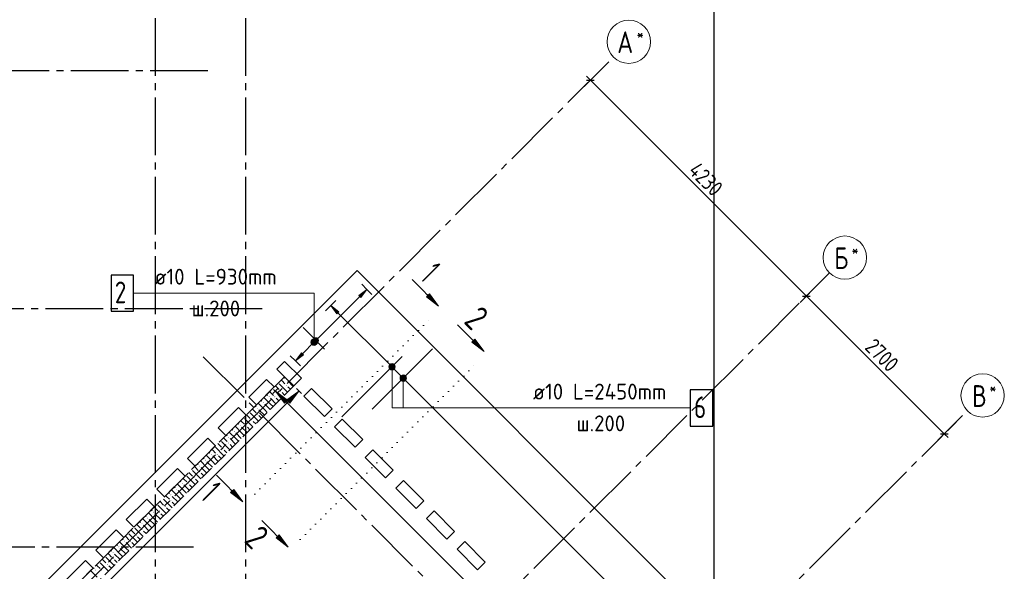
# Model space of a CAD drawing. Header units: millimetres. Extents: x 0 to 40165, y 0 to 42000.
# Tile 7 of 13: x 9173 to 22811, y 18535 to 26178. Entities that reach past the tile are written whole.
import ezdxf

# ---------------------------------------------------------------- set-up
doc = ezdxf.new("R2010")
doc.units = ezdxf.units.MM
for name, pattern in [('______2', [270, 200, -70]), ('______5', [1100, 800, -100, 100, -100]), ('______9', [100, 0, -100])]:
    doc.linetypes.add(name, pattern=pattern)
for name, color, linetype, lineweight in [('Standard', 7, 'Continuous', 25), ('ЖБ Перекрытие верхний уровень', 7, 'Continuous', 35), ('ЖБ Стена верхний уровень', 7, 'Continuous', 35), ('Оси', 40, '______5', 18), ('Позиционная метка линия выноска', 7, 'Continuous', 13), ('Позиционная метка номер позиции', 7, 'Continuous', 13), ('Узлы символ', 7, 'Continuous', 25)]:
    doc.layers.add(name, color=color, linetype=linetype, lineweight=lineweight)
doc.layers.add('Обрамление П-обр. равн.', color=7, linetype='Continuous', lineweight=25, true_color=0x5f1e0f)
doc.styles.add('GOST 2.304-81', font='txt')
doc.styles.add('ISOCPEUR', font='txt')

msp = doc.modelspace()

# ---------------------------------------------------------------- hatches: boundary and pattern name
at = {"layer": 'ЖБ Стена верхний уровень', "linetype": 'Continuous', "lineweight": 18, "transparency": 33554687}
for points in [[(12861, 21193), (12867, 21200), (12874, 21193), (12867, 21187)], [(12781, 21033), (12787, 21040), (12794, 21033), (12787, 21027)], [(12861, 21113), (12867, 21120), (12874, 21113), (12867, 21107)], [(12541, 20873), (12547, 20880), (12554, 20873), (12547, 20867)], [(12621, 20953), (12627, 20960), (12634, 20953), (12627, 20947)], [(12701, 20953), (12707, 20960), (12714, 20953), (12707, 20947)], [(12461, 20793), (12467, 20800), (12474, 20793), (12467, 20787)], [(12381, 20633), (12387, 20640), (12394, 20633), (12387, 20627)], [(12461, 20713), (12467, 20720), (12474, 20713), (12467, 20707)], [(12141, 20473), (12147, 20480), (12154, 20473), (12147, 20467)], [(12221, 20553), (12227, 20560), (12234, 20553), (12227, 20547)], [(12301, 20553), (12307, 20560), (12314, 20553), (12307, 20547)], [(12061, 20393), (12067, 20400), (12074, 20393), (12067, 20387)], [(11981, 20233), (11987, 20240), (11994, 20233), (11987, 20227)], [(12061, 20313), (12067, 20320), (12074, 20313), (12067, 20307)], [(11741, 20073), (11747, 20080), (11754, 20073), (11747, 20067)], [(11821, 20153), (11827, 20160), (11834, 20153), (11827, 20147)], [(11901, 20153), (11907, 20160), (11914, 20153), (11907, 20147)], [(11661, 19993), (11667, 20000), (11674, 19993), (11667, 19987)], [(11661, 19913), (11667, 19920), (11674, 19913), (11667, 19907)], [(11581, 19833), (11587, 19840), (11594, 19833), (11587, 19827)], [(11341, 19673), (11347, 19680), (11354, 19673), (11347, 19667)], [(11421, 19753), (11427, 19760), (11434, 19753), (11427, 19747)], [(11501, 19753), (11507, 19760), (11514, 19753), (11507, 19747)], [(11261, 19593), (11267, 19600), (11274, 19593), (11267, 19587)], [(11261, 19513), (11267, 19520), (11274, 19513), (11267, 19507)], [(11181, 19433), (11187, 19440), (11194, 19433), (11187, 19427)], [(10941, 19273), (10947, 19280), (10954, 19273), (10947, 19267)], [(11021, 19353), (11027, 19360), (11034, 19353), (11027, 19347)], [(11101, 19353), (11107, 19360), (11114, 19353), (11107, 19347)], [(10861, 19193), (10867, 19200), (10874, 19193), (10867, 19187)], [(10861, 19113), (10867, 19120), (10874, 19113), (10867, 19107)], [(10621, 18953), (10627, 18960), (10634, 18953), (10627, 18947)], [(10701, 18953), (10707, 18960), (10714, 18953), (10707, 18947)], [(10781, 19033), (10787, 19040), (10794, 19033), (10787, 19027)], [(10541, 18873), (10547, 18880), (10554, 18873), (10547, 18867)], [(10461, 18793), (10467, 18800), (10474, 18793), (10467, 18787)], [(10461, 18713), (10467, 18720), (10474, 18713), (10467, 18707)], [(10221, 18553), (10227, 18560), (10234, 18553), (10227, 18547)], [(10301, 18553), (10307, 18560), (10314, 18553), (10307, 18547)], [(10381, 18633), (10387, 18640), (10394, 18633), (10387, 18627)]]:
    msp.add_hatch(color=7, dxfattribs=at).paths.add_polyline_path(points, flags=16)
at = {"layer": 'Обрамление П-обр. равн.', "linetype": 'Continuous', "lineweight": 13, "transparency": 33554687}
for points in [[(13897, 22328), (13982, 22441), (13869, 22356)], [(13238, 21744), (13301, 21708), (13248, 21761)], [(13238, 21725), (13284, 21698), (13238, 21744)], [(13238, 21744), (13284, 21698), (13301, 21708)], [(13265, 21698), (13238, 21725), (13248, 21708)], [(13238, 21725), (13265, 21698), (13284, 21698)], [(13248, 21761), (13311, 21725), (13265, 21770)], [(13248, 21761), (13301, 21708), (13311, 21725)], [(13265, 21770), (13311, 21725), (13311, 21744)], [(13265, 21770), (13311, 21744), (13284, 21770)], [(13284, 21770), (13311, 21744), (13301, 21761)], [(14294, 21378), (14321, 21405), (14304, 21395)], [(14321, 21405), (14294, 21378), (14294, 21359)], [(14321, 21405), (14294, 21359), (14340, 21405)], [(14340, 21405), (14294, 21359), (14304, 21342)], [(14340, 21405), (14304, 21342), (14357, 21395)], [(14357, 21395), (14304, 21342), (14321, 21333)], [(14357, 21395), (14321, 21333), (14366, 21378)], [(14366, 21378), (14321, 21333), (14340, 21333)], [(14366, 21378), (14340, 21333), (14366, 21359)], [(14366, 21359), (14340, 21333), (14357, 21342)]]:
    msp.add_hatch(color=7, dxfattribs=at).paths.add_polyline_path(points)
for points in [[(13567, 22104), (13482, 22217), (13595, 22132)], [(13105, 21536), (12992, 21451), (13077, 21564)]]:
    msp.add_hatch(color=7, dxfattribs=at).paths.add_polyline_path(points, flags=16)
at = {"layer": 'Позиционная метка линия выноска', "linetype": 'Continuous', "lineweight": 13, "transparency": 33554687}
for points in [[(12884, 20905), (12715, 21033), (12842, 20863)], [(12913, 20863), (13040, 21033), (12870, 20905)]]:
    msp.add_hatch(color=7, dxfattribs=at).paths.add_polyline_path(points)
at = {"layer": 'Позиционная метка номер позиции', "linetype": 'Continuous', "lineweight": 13, "transparency": 33554687}
for points in [[(13205, 21710), (13295, 21710), (13289, 21732)], [(13205, 21710), (13289, 21732), (13212, 21732)], [(13212, 21687), (13295, 21710), (13205, 21710)], [(13212, 21732), (13289, 21732), (13273, 21748)], [(13212, 21732), (13273, 21748), (13228, 21748)], [(13212, 21687), (13289, 21687), (13295, 21710)], [(13228, 21671), (13289, 21687), (13212, 21687)], [(13228, 21748), (13273, 21748), (13250, 21755)], [(13228, 21671), (13273, 21671), (13289, 21687)], [(13273, 21671), (13228, 21671), (13250, 21665)], [(14308, 21407), (14353, 21407), (14330, 21414)], [(14369, 21391), (14292, 21391), (14285, 21369)], [(14369, 21391), (14285, 21369), (14375, 21369)], [(14375, 21369), (14285, 21369), (14292, 21346)], [(14353, 21407), (14308, 21407), (14292, 21391)], [(14353, 21407), (14292, 21391), (14369, 21391)], [(14375, 21369), (14292, 21346), (14369, 21346)], [(14369, 21346), (14292, 21346), (14308, 21330)], [(14369, 21346), (14308, 21330), (14353, 21330)], [(14353, 21330), (14308, 21330), (14330, 21324)], [(14525, 21236), (14447, 21236), (14441, 21213)], [(14525, 21236), (14441, 21213), (14531, 21213)], [(14531, 21213), (14441, 21213), (14447, 21191)], [(14508, 21252), (14463, 21252), (14447, 21236)], [(14508, 21252), (14447, 21236), (14525, 21236)], [(14531, 21213), (14447, 21191), (14525, 21191)], [(14525, 21191), (14447, 21191), (14463, 21174)], [(14463, 21252), (14508, 21252), (14486, 21258)], [(14525, 21191), (14463, 21174), (14508, 21174)], [(14508, 21174), (14463, 21174), (14486, 21168)]]:
    msp.add_hatch(color=7, dxfattribs=at).paths.add_polyline_path(points)
at = {"layer": 'Узлы символ', "linetype": 'Continuous', "lineweight": 13, "transparency": 33554687}
for points in [[(14849, 22380), (14976, 22210), (14806, 22338)], [(15478, 21751), (15605, 21581), (15435, 21708)], [(12137, 19669), (12265, 19499), (12095, 19627)], [(12767, 19040), (12894, 18870), (12724, 18997)]]:
    msp.add_hatch(color=7, dxfattribs=at).paths.add_polyline_path(points, flags=16)

# ---------------------------------------------------------------- linework, layer by layer
at = {"layer": 'Standard', "color": 251, "linetype": 'Continuous', "lineweight": -3, "true_color": 0x656565, "transparency": 33554687}
for p, q in [((17079, 25340), (17242, 25503)), ((17079, 25340), (17167, 25429)), ((17079, 25340), (16991, 25252)), ((20070, 22349), (20158, 22438)), ((20070, 22349), (19982, 22261)), ((21979, 20440), (22142, 20603)), ((21979, 20440), (22068, 20529)), ((21979, 20440), (21891, 20352))]:
    msp.add_line(p, q, dxfattribs=at)
at = {"layer": 'Standard', "color": 7, "linetype": 'Continuous', "lineweight": 13, "transparency": 33554687}
for p, q in [((17079, 25340), (17026, 25394)), ((17079, 25340), (20070, 22349)), ((20070, 22349), (21979, 20440)), ((21979, 20440), (22032, 20387))]:
    msp.add_line(p, q, dxfattribs=at)
at = {"layer": 'Standard', "color": 7, "linetype": 'Continuous', "lineweight": 25, "transparency": 33554687}
for p, q in [((17026, 25340), (17132, 25340)), ((20017, 22349), (20123, 22349)), ((21926, 20440), (22032, 20440))]:
    msp.add_line(p, q, dxfattribs=at)
at = {"layer": 'Standard', "color": 254, "linetype": 'Continuous', "lineweight": 25, "true_color": 0xc4c4ff, "transparency": 33554687}
msp.add_lwpolyline([(5070, 9502), (18791, 9502), (18791, 40401), (5070, 40401), (5070, 9502)], dxfattribs=at)
at = {"layer": 'Standard', "color": 251, "linetype": 'Continuous', "lineweight": -3, "true_color": 0x656565, "transparency": 33554687}
msp.add_lwpolyline([(20070, 22349), (20082, 22361), (20082, 22361), (20233, 22512)], dxfattribs=at)
at = {"layer": 'ЖБ Перекрытие верхний уровень', "color": 7, "linetype": 'Continuous', "lineweight": 25, "transparency": 33554687}
for p, q in [((13846, 22701), (12750, 21605)), ((19340, 17207), (13846, 22701)), ((12750, 21605), (6195, 15051)), ((12736, 21337), (12842, 21443)), ((12842, 21443), (13075, 21209)), ((12842, 21231), (12736, 21337)), ((12347, 20948), (12594, 21195)), ((12594, 21195), (12700, 21089)), ((12969, 21103), (12842, 21231)), ((13075, 21209), (12969, 21103)), ((12700, 21089), (12453, 20842)), ((13111, 20962), (13217, 21068)), ((13217, 21068), (13499, 20785)), ((12453, 20842), (12347, 20948)), ((13393, 20679), (13111, 20962)), ((11923, 20524), (12205, 20806)), ((12205, 20806), (12312, 20700)), ((13499, 20785), (13393, 20679)), ((12312, 20700), (12029, 20418)), ((13535, 20538), (13641, 20644)), ((13641, 20644), (13924, 20361)), ((12029, 20418), (11923, 20524)), ((13818, 20255), (13535, 20538)), ((11498, 20099), (11781, 20382)), ((11781, 20382), (11887, 20276)), ((13924, 20361), (13818, 20255)), ((11887, 20276), (11604, 19993)), ((13959, 20113), (14065, 20220)), ((14065, 20220), (14348, 19937)), ((11604, 19993), (11498, 20099)), ((14242, 19831), (13959, 20113)), ((11074, 19675), (11357, 19958)), ((11357, 19958), (11463, 19852)), ((14348, 19937), (14242, 19831)), ((11463, 19852), (11180, 19569)), ((14383, 19689), (14489, 19795)), ((14489, 19795), (14772, 19512)), ((11180, 19569), (11074, 19675)), ((14666, 19406), (14383, 19689)), ((10650, 19251), (10933, 19534)), ((10933, 19534), (11039, 19428)), ((14772, 19512), (14666, 19406)), ((11039, 19428), (10756, 19145)), ((14808, 19265), (14914, 19371)), ((14914, 19371), (15197, 19088)), ((10756, 19145), (10650, 19251)), ((15090, 18982), (14808, 19265)), ((10226, 18827), (10508, 19109)), ((10508, 19109), (10614, 19003)), ((10614, 19003), (10332, 18720)), ((15197, 19088), (15090, 18982)), ((10332, 18720), (10226, 18827)), ((15232, 18841), (15338, 18947)), ((15515, 18558), (15232, 18841)), ((15338, 18947), (15621, 18664)), ((9801, 18402), (10084, 18685)), ((10084, 18685), (10190, 18579)), ((10190, 18579), (9907, 18296)), ((15621, 18664), (15515, 18558))]:
    msp.add_line(p, q, dxfattribs=at)
at = {"layer": 'ЖБ Стена верхний уровень', "color": 251, "linetype": '______2', "lineweight": 13, "true_color": 0x656565, "transparency": 33554687}
for p, q in [((12842, 21231), (6662, 15051)), ((12969, 21103), (12842, 21231)), ((6916, 15051), (12969, 21103))]:
    msp.add_line(p, q, dxfattribs=at)
at = {"layer": 'ЖБ Стена верхний уровень', "color": 9, "linetype": 'Continuous', "lineweight": 18, "true_color": 0xc7c7c7, "transparency": 33554687}
for p, q in [((12807, 21173), (12796, 21185)), ((12847, 21133), (12807, 21173)), ((12836, 21225), (12847, 21213)), ((12887, 21173), (12963, 21097)), ((12647, 21013), (12636, 21025)), ((12687, 20973), (12647, 21013)), ((12687, 21053), (12803, 20937)), ((12716, 21105), (12767, 21053)), ((12767, 21133), (12883, 21017)), ((12807, 21013), (12843, 20977)), ((12887, 21093), (12923, 21057)), ((12516, 20905), (12527, 20893)), ((12647, 20853), (12556, 20945)), ((12596, 20985), (12607, 20973)), ((12647, 20933), (12723, 20857)), ((12727, 20933), (12763, 20897)), ((12367, 20733), (12483, 20617)), ((12407, 20773), (12396, 20785)), ((12447, 20733), (12407, 20773)), ((12436, 20825), (12447, 20813)), ((12567, 20773), (12476, 20865)), ((12487, 20773), (12563, 20697)), ((12567, 20853), (12643, 20777)), ((12567, 20773), (12603, 20737)), ((12647, 20853), (12683, 20817)), ((12247, 20613), (12236, 20625)), ((12287, 20573), (12247, 20613)), ((12287, 20653), (12403, 20537)), ((12316, 20705), (12367, 20653)), ((12407, 20613), (12443, 20577)), ((12487, 20693), (12523, 20657)), ((12167, 20373), (12076, 20465)), ((12116, 20505), (12127, 20493)), ((12247, 20453), (12156, 20545)), ((12196, 20585), (12207, 20573)), ((12247, 20533), (12323, 20457)), ((12327, 20533), (12363, 20497)), ((11967, 20333), (12083, 20217)), ((12007, 20373), (11996, 20385)), ((12047, 20333), (12007, 20373)), ((12036, 20425), (12047, 20413)), ((12087, 20373), (12163, 20297)), ((12167, 20453), (12243, 20377)), ((12167, 20373), (12203, 20337)), ((12247, 20453), (12283, 20417)), ((11796, 20185), (11807, 20173)), ((11847, 20213), (11836, 20225)), ((11887, 20173), (11847, 20213)), ((11887, 20253), (12003, 20137)), ((11916, 20305), (11967, 20253)), ((12007, 20213), (12043, 20177)), ((12087, 20293), (12123, 20257)), ((11767, 19973), (11676, 20065)), ((11716, 20105), (11727, 20093)), ((11847, 20053), (11756, 20145)), ((11767, 20053), (11843, 19977)), ((11847, 20133), (11923, 20057)), ((11847, 20053), (11883, 20017)), ((11927, 20133), (11963, 20097)), ((11567, 19933), (11683, 19817)), ((11607, 19973), (11596, 19985)), ((11647, 19933), (11607, 19973)), ((11636, 20025), (11647, 20013)), ((11687, 19973), (11763, 19897)), ((11767, 19973), (11803, 19937)), ((11396, 19785), (11407, 19773)), ((11447, 19813), (11436, 19825)), ((11487, 19773), (11447, 19813)), ((11487, 19853), (11603, 19737)), ((11516, 19905), (11567, 19853)), ((11607, 19813), (11643, 19777)), ((11687, 19893), (11723, 19857)), ((11367, 19573), (11276, 19665)), ((11316, 19705), (11327, 19693)), ((11447, 19653), (11356, 19745)), ((11367, 19653), (11443, 19577)), ((11447, 19733), (11523, 19657)), ((11447, 19653), (11483, 19617)), ((11527, 19733), (11563, 19697)), ((11116, 19505), (11167, 19453)), ((11167, 19533), (11283, 19417)), ((11207, 19573), (11196, 19585)), ((11247, 19533), (11207, 19573)), ((11236, 19625), (11247, 19613)), ((11287, 19573), (11363, 19497)), ((11367, 19573), (11403, 19537)), ((10996, 19385), (11007, 19373)), ((11047, 19413), (11036, 19425)), ((11087, 19373), (11047, 19413)), ((11087, 19453), (11203, 19337)), ((11207, 19413), (11243, 19377)), ((11287, 19493), (11323, 19457)), ((10967, 19173), (10876, 19265)), ((10916, 19305), (10927, 19293)), ((11047, 19253), (10956, 19345)), ((10967, 19253), (11043, 19177)), ((11047, 19333), (11123, 19257)), ((11047, 19253), (11083, 19217)), ((11127, 19333), (11163, 19297)), ((10716, 19105), (10767, 19053)), ((10767, 19133), (10883, 19017)), ((10807, 19173), (10796, 19185)), ((10847, 19133), (10807, 19173)), ((10836, 19225), (10847, 19213)), ((10887, 19173), (10963, 19097)), ((10887, 19093), (10923, 19057)), ((10967, 19173), (11003, 19137)), ((10596, 18985), (10607, 18973)), ((10647, 19013), (10636, 19025)), ((10687, 18973), (10647, 19013)), ((10687, 19053), (10803, 18937)), ((10807, 19013), (10843, 18977)), ((10436, 18825), (10447, 18813)), ((10567, 18773), (10476, 18865)), ((10516, 18905), (10527, 18893)), ((10647, 18853), (10556, 18945)), ((10567, 18853), (10643, 18777)), ((10647, 18933), (10723, 18857)), ((10647, 18853), (10683, 18817)), ((10727, 18933), (10763, 18897)), ((10316, 18705), (10367, 18653)), ((10367, 18733), (10483, 18617)), ((10407, 18773), (10396, 18785)), ((10447, 18733), (10407, 18773)), ((10487, 18773), (10563, 18697)), ((10487, 18693), (10523, 18657)), ((10567, 18773), (10603, 18737)), ((10196, 18585), (10207, 18573)), ((10247, 18613), (10236, 18625)), ((10287, 18573), (10247, 18613)), ((10287, 18653), (10403, 18537)), ((10407, 18613), (10443, 18577)), ((10247, 18453), (10156, 18545))]:
    msp.add_line(p, q, dxfattribs=at)
at = {"layer": 'Обрамление П-обр. равн.', "color": 251, "linetype": 'Continuous', "lineweight": 13, "true_color": 0x494949, "transparency": 33554687}
for p, q in [((13982, 22441), (13911, 22512)), ((13982, 22441), (13869, 22356)), ((13897, 22328), (13982, 22441)), ((13982, 22441), (14052, 22370)), ((13982, 22441), (13982, 22441)), ((13296, 21755), (13883, 22342)), ((13482, 22217), (13553, 22288)), ((13869, 22356), (13897, 22328)), ((13482, 22217), (13411, 22146)), ((13482, 22217), (13595, 22132)), ((13567, 22104), (13482, 22217)), ((13482, 22217), (13482, 22217)), ((13595, 22132), (13567, 22104)), ((13581, 22118), (14309, 21390)), ((13091, 21550), (13253, 21713)), ((13248, 21761), (13248, 21761)), ((13301, 21708), (13301, 21708)), ((12992, 21451), (13077, 21564)), ((13077, 21564), (13105, 21536)), ((12992, 21451), (12921, 21522)), ((13105, 21536), (12992, 21451)), ((12992, 21451), (13062, 21381)), ((12992, 21451), (12992, 21451)), ((14304, 21342), (14304, 21342)), ((14352, 21347), (18757, 16942)), ((14357, 21395), (14357, 21395))]:
    msp.add_line(p, q, dxfattribs=at)
at = {"layer": 'Обрамление П-обр. равн.', "color": 7, "linetype": 'Continuous', "lineweight": 25, "transparency": 33554687}
for p, q in [((13098, 21911), (13395, 21614)), ((14889, 21616), (14055, 20782)), ((13637, 20676), (14472, 21510))]:
    msp.add_line(p, q, dxfattribs=at)
for points in [[(10440, 22140), (10750, 22140), (10750, 22640), (10440, 22640), (10440, 22140)], [(18462, 20548), (18772, 20548), (18772, 21048), (18462, 21048), (18462, 20548)]]:
    msp.add_lwpolyline(points, dxfattribs=at)
at = {"layer": 'Обрамление П-обр. равн.', "color": 251, "linetype": 'Continuous', "lineweight": 13, "true_color": 0x494949, "transparency": 33554687}
for centre in [(13275, 21734), (14330, 21369)]:
    msp.add_circle(centre, 37.5, dxfattribs=at)
at = {"layer": 'Оси', "color": 8, "linetype": '______5', "lineweight": -3, "transparency": 33554687}
for p, q in [((11051, 40500), (11051, 7060)), ((12301, 40500), (12301, 7060)), ((6655, 14916), (17398, 25660)), ((11781, 25470), (3600, 25470)), ((9292, 11572), (20390, 22669)), ((12531, 22170), (3600, 22170)), ((11716, 21508), (18811, 14413)), ((11555, 10016), (22299, 20760)), ((11581, 18870), (3600, 18870))]:
    msp.add_line(p, q, dxfattribs=at)
at = {"layer": 'Оси', "color": 7, "linetype": 'Continuous', "lineweight": 13, "transparency": 33554687}
for centre in [(17611, 25872), (20602, 22881), (22511, 20972)]:
    msp.add_circle(centre, 300, dxfattribs=at)
at = {"layer": 'Позиционная метка линия выноска', "color": 251, "linetype": 'Continuous', "lineweight": 13, "true_color": 0x494949, "transparency": 33554687}
for p, q in [((12750, 21068), (12679, 20997)), ((12715, 21033), (12715, 21033)), ((12715, 21033), (12715, 21033)), ((12715, 21033), (12715, 21033)), ((12715, 21033), (12842, 20863)), ((12884, 20905), (12715, 21033)), ((13040, 21033), (12870, 20905)), ((12913, 20863), (13040, 21033)), ((13005, 21068), (13075, 20997)), ((13040, 21033), (13040, 21033)), ((13040, 21033), (13040, 21033)), ((13040, 21033), (13040, 21033)), ((12842, 20863), (12884, 20905)), ((12863, 20884), (12874, 20874)), ((12870, 20905), (12913, 20863)), ((12891, 20884), (12881, 20874))]:
    msp.add_line(p, q, dxfattribs=at)
for points in [[(13089, 11494), (12114, 12470), (10876, 11232), (7609, 14499), (9257, 16147), (8705, 16698), (13040, 21033)], [(12743, 11473), (17509, 16239), (12715, 21033)]]:
    msp.add_lwpolyline(points, dxfattribs=at)
at = {"layer": 'Позиционная метка номер позиции', "color": 7, "linetype": 'Continuous', "lineweight": 13, "transparency": 33554687}
for p, q in [((13205, 21710), (13205, 21710)), ((13250, 21755), (13250, 21755)), ((13295, 21710), (13295, 21710)), ((13250, 21665), (13250, 21665)), ((14330, 21414), (14330, 21414)), ((14285, 21369), (14285, 21369)), ((14330, 21324), (14330, 21324)), ((14375, 21369), (14375, 21369)), ((14441, 21213), (14441, 21213)), ((14486, 21258), (14486, 21258)), ((14486, 21168), (14486, 21168)), ((14531, 21213), (14531, 21213))]:
    msp.add_line(p, q, dxfattribs=at)
for points in [[(13250, 21710), (13250, 22390), (10750, 22390)], [(14330, 21369), (14330, 20798), (18462, 20798)], [(14486, 21213), (14486, 20798), (18462, 20798)]]:
    msp.add_lwpolyline(points, dxfattribs=at)
for centre in [(13250, 21710), (14330, 21369), (14486, 21213)]:
    msp.add_circle(centre, 45, dxfattribs=at)
at = {"layer": 'Узлы символ', "color": 7, "linetype": 'Continuous', "lineweight": 13, "transparency": 33554687}
for p, q in [((14976, 22210), (14609, 22578)), ((14806, 22338), (14849, 22380)), ((14827, 22359), (14817, 22370)), ((14849, 22380), (14976, 22210)), ((14976, 22210), (14806, 22338)), ((14976, 22210), (14976, 22210)), ((14976, 22210), (14976, 22210)), ((14976, 22210), (14976, 22210)), ((15605, 21581), (15238, 21948)), ((15435, 21708), (15478, 21751)), ((15605, 21581), (15435, 21708)), ((15457, 21730), (15446, 21740)), ((15478, 21751), (15605, 21581)), ((15605, 21581), (15605, 21581)), ((15605, 21581), (15605, 21581)), ((15605, 21581), (15605, 21581)), ((12265, 19499), (11898, 19866)), ((12095, 19627), (12137, 19669)), ((12116, 19648), (12106, 19658)), ((12137, 19669), (12265, 19499)), ((12265, 19499), (12095, 19627)), ((12265, 19499), (12265, 19499)), ((12265, 19499), (12265, 19499)), ((12265, 19499), (12265, 19499)), ((12894, 18870), (12527, 19237)), ((12724, 18997), (12767, 19040)), ((12894, 18870), (12724, 18997)), ((12745, 19018), (12735, 19029)), ((12767, 19040), (12894, 18870)), ((12894, 18870), (12894, 18870)), ((12894, 18870), (12894, 18870)), ((12894, 18870), (12894, 18870))]:
    msp.add_line(p, q, dxfattribs=at)
at = {"layer": 'Узлы символ', "color": 7, "linetype": '______9', "lineweight": 13, "transparency": 33554687}
for p, q in [((12430, 19606), (14848, 22024)), ((13059, 18976), (15478, 21395))]:
    msp.add_line(p, q, dxfattribs=at)

# ---------------------------------------------------------------- texts
at = {"layer": 'Standard', "color": 7, "linetype": 'Continuous', "lineweight": 25, "transparency": 33554687, "char_height": 220, "attachment_point": 7, "rotation": 315, "style": 'GOST 2.304-81'}
for s, insert, width in [('4230', (18422, 24068), 657.05), ('2700', (20866, 21624), 672.63)]:
    msp.add_mtext(s, dxfattribs=dict(at, insert=insert, width=width))
at = {"layer": 'Обрамление П-обр. равн.', "color": 7, "linetype": 'Continuous', "lineweight": 13, "transparency": 33554687, "attachment_point": 7, "style": 'ISOCPEUR'}
for s, insert, char_height, width in [('\\W0.96;ø10 L=930mm ', (11038, 22507), 220, 1996.29), ('\\W0.78;2', (10490, 22250), 300, 326.41), ('\\W0.95;ш.200 ', (11555, 22067), 220, 962.14), ('\\W0.96;ø10 L=2450mm ', (16282, 20915), 220, 2172.61), ('\\W0.78;6', (18512, 20658), 300, 326.41), ('\\W0.95;ш.200 ', (16887, 20475), 220, 962.13)]:
    msp.add_mtext(s, dxfattribs=dict(at, insert=insert, char_height=char_height, width=width))
at = {"layer": 'Оси', "color": 7, "linetype": 'Continuous', "lineweight": 25, "transparency": 33554687, "attachment_point": 7, "style": 'ISOCPEUR'}
for s, insert, char_height, width in [('\\W0.80;*', (17719, 25890), 180, 215.89), ('\\W0.82;А', (17449, 25715), 300, 392.64), ('\\W0.80;*', (20695, 22899), 180, 215.9), ('\\W0.80;Б', (20455, 22724), 300, 359.83), ('\\W0.80;*', (22604, 20989), 180, 215.91), ('\\W0.80;В', (22364, 20814), 300, 359.83)]:
    msp.add_mtext(s, dxfattribs=dict(at, insert=insert, char_height=char_height, width=width))
at = {"layer": 'Узлы символ', "color": 7, "linetype": 'Continuous', "lineweight": 35, "transparency": 33554687, "char_height": 350, "attachment_point": 7, "rotation": 315, "style": 'ISOCPEUR'}
for s, insert, width in [('\\W0.56;1', (14706, 22592), 272.23), ('\\W0.78;2', (15311, 21987), 380.8), ('\\W0.56;1', (11663, 19554), 272.21), ('\\W0.78;2', (12268, 18949), 380.82)]:
    msp.add_mtext(s, dxfattribs=dict(at, insert=insert, width=width))

doc.saveas('drawing.dxf')
